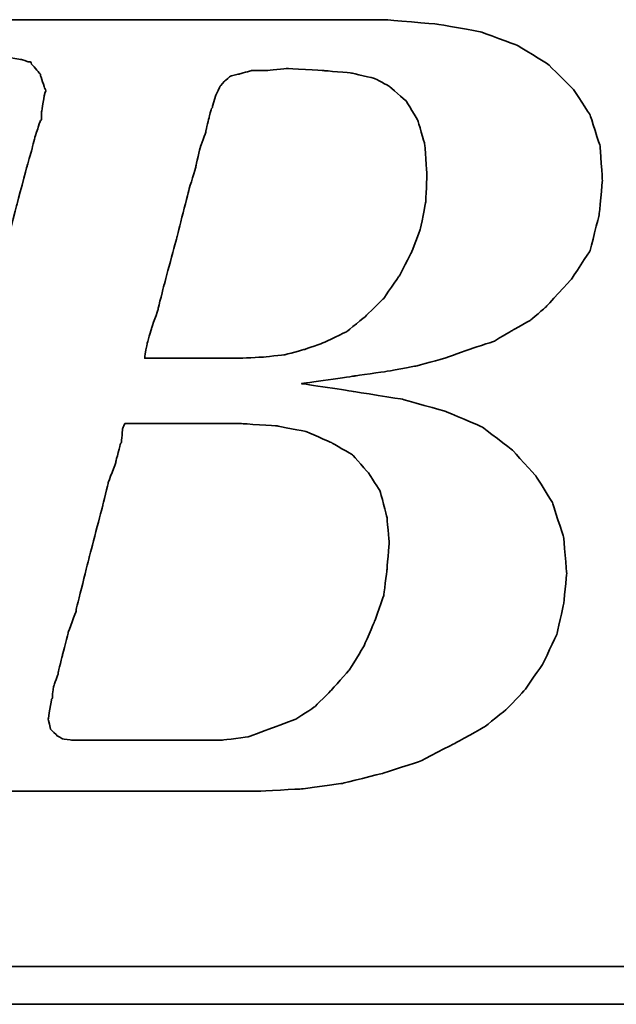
# Model space of a CAD drawing. Header units: millimetres. Extents: x 773 to 1041, y 95 to 192.
# Tile 31 of 50: x 973.82 to 975.21, y 119.97 to 122.27. Entities that reach past the tile are written whole.
import ezdxf

# ---------------------------------------------------------------- set-up
doc = ezdxf.new("R2010")
doc.units = ezdxf.units.MM
doc.header["$LTSCALE"] = 0.15
doc.layers.add('DIM', color=4, linetype='CONTINUOUS')
doc.layers.add('layer 1', color=7, linetype='CONTINUOUS')

# ---------------------------------------------------------------- blocks, each defined once
blk = doc.blocks.new('TBI MOTION logo(完整正式版)')
at = {"layer": 'layer 1', "color": 22, "lineweight": 35}
for points, knots in [([(-64.65375, -6.86375), (-64.65375, -6.86375), (-64.84375, -7.29625), (-64.84375, -7.29625), (-64.84375, -7.29625), (-64.84375, -7.29625), (-64.86875, -7.34375), (-64.86875, -7.34375), (-64.86875, -7.34375), (-64.86875, -7.34375), (-64.86875, -7.36875), (-64.86875, -7.36875), (-64.86875, -7.36875), (-64.86875, -7.36875), (-65.15375, -7.65375), (-65.15375, -7.65375), (-65.15375, -7.65375), (-65.15375, -7.65375), (-65.17875, -7.65375), (-65.17875, -7.65375), (-65.17875, -7.65375), (-65.17875, -7.65375), (-65.20375, -7.67875), (-65.20375, -7.67875), (-65.20375, -7.67875), (-65.20375, -7.67875), (-65.58875, -7.87125), (-65.58875, -7.87125), (-65.58875, -7.87125), (-65.58875, -7.87125), (-65.63375, -7.87125), (-65.63375, -7.87125), (-65.63375, -7.87125), (-65.63375, -7.87125), (-65.65875, -7.89375), (-65.65875, -7.89375), (-65.65875, -7.89375), (-65.65875, -7.89375), (-66.09375, -7.94375), (-66.09375, -7.94375), (-66.09375, -7.94375), (-66.09375, -7.94375), (-66.11375, -7.94375), (-66.11375, -7.94375), (-66.11375, -7.94375), (-66.11375, -7.94375), (-66.16375, -7.94375), (-66.16375, -7.94375), (-66.16375, -7.94375), (-66.16375, -7.94375), (-66.30875, -7.94375), (-66.30875, -7.94375), (-66.30875, -7.94375), (-66.30875, -7.94375), (-66.69375, -7.94375), (-66.69375, -7.94375), (-66.69375, -7.94375), (-66.69375, -7.94375), (-67.07375, -7.94375), (-67.07375, -7.94375), (-67.07375, -7.94375), (-67.07375, -7.94375), (-67.12375, -7.94375), (-67.12375, -7.94375), (-67.12375, -7.94375), (-67.12375, -7.94375), (-67.12375, -7.96625), (-67.12375, -7.96625), (-67.12375, -7.96625), (-67.12375, -7.96625), (-67.14875, -7.99125), (-67.14875, -7.99125), (-67.14875, -7.99125), (-67.14875, -7.99125), (-67.24375, -8.34875), (-67.24375, -8.34875), (-67.24375, -8.34875), (-67.24375, -8.34875), (-67.31375, -8.68625), (-67.31375, -8.68625), (-67.31375, -8.68625), (-67.31375, -8.68625), (-67.26875, -8.68625), (-67.26875, -8.68625), (-67.26875, -8.68625), (-67.26875, -8.68625), (-67.07375, -8.68625), (-67.07375, -8.68625), (-67.07375, -8.68625), (-67.07375, -8.68625), (-66.54875, -8.68625), (-66.54875, -8.68625), (-66.54875, -8.68625), (-66.54875, -8.68625), (-65.82625, -8.68625), (-65.82625, -8.68625), (-65.82625, -8.68625), (-65.82625, -8.68625), (-65.01375, -8.68625), (-65.01375, -8.68625), (-65.01375, -8.68625), (-65.01375, -8.68625), (-64.05375, -8.68625), (-64.05375, -8.68625), (-64.05375, -8.68625), (-64.05375, -8.68625), (-62.08375, -8.68625), (-62.08375, -8.68625), (-62.08375, -8.68625), (-62.08375, -8.68625), (-60.06875, -8.68625), (-60.06875, -8.68625), (-60.06875, -8.68625), (-60.06875, -8.68625), (-59.10875, -8.68625), (-59.10875, -8.68625), (-59.10875, -8.68625), (-59.10875, -8.68625), (-58.29375, -8.68625), (-58.29375, -8.68625), (-58.29375, -8.68625), (-58.29375, -8.68625), (-57.57375, -8.68625), (-57.57375, -8.68625), (-57.57375, -8.68625), (-57.57375, -8.68625), (-57.04875, -8.68625), (-57.04875, -8.68625), (-57.04875, -8.68625), (-57.04875, -8.68625), (-56.85375, -8.68625), (-56.85375, -8.68625), (-56.85375, -8.68625), (-56.85375, -8.68625), (-56.70875, -8.68625), (-56.70875, -8.68625), (-56.70875, -8.68625), (-56.70875, -8.68625), (-56.61375, -8.68625), (-56.61375, -8.68625), (-56.61375, -8.68625), (-56.61375, -8.68625), (-56.56875, -8.68625), (-56.56875, -8.68625), (-56.56875, -8.68625), (-56.56875, -8.68625), (-55.65375, -8.63875), (-55.65375, -8.63875), (-55.65375, -8.63875), (-55.65375, -8.63875), (-54.76875, -8.51875), (-54.76875, -8.51875), (-54.76875, -8.51875), (-54.76875, -8.51875), (-53.90375, -8.30375), (-53.90375, -8.30375), (-53.90375, -8.30375), (-53.90375, -8.30375), (-53.08875, -8.03875), (-53.08875, -8.03875), (-53.08875, -8.03875), (-53.08875, -8.03875), (-52.34375, -7.65375), (-52.34375, -7.65375), (-52.34375, -7.65375), (-52.34375, -7.65375), (-51.69875, -7.29625), (-51.69875, -7.29625), (-51.69875, -7.29625), (-51.69875, -7.29625), (-51.21875, -6.91125), (-51.21875, -6.91125), (-51.21875, -6.91125), (-51.21875, -6.91125), (-50.83375, -6.50375), (-50.83375, -6.50375), (-50.83375, -6.50375), (-50.83375, -6.50375), (-50.44875, -5.94875), (-50.44875, -5.94875), (-50.44875, -5.94875), (-50.44875, -5.94875), (-50.13875, -5.30375), (-50.13875, -5.30375), (-50.13875, -5.30375), (-50.13875, -5.30375), (-49.99375, -4.65375), (-49.99375, -4.65375), (-49.99375, -4.65375), (-49.99375, -4.65375), (-49.92375, -3.98375), (-49.92375, -3.98375), (-49.92375, -3.98375), (-49.92375, -3.98375), (-49.99375, -3.19374), (-49.99375, -3.19374), (-49.99375, -3.19374), (-49.99375, -3.19374), (-50.23374, -2.44874), (-50.23374, -2.44874), (-50.23374, -2.44874), (-50.23374, -2.44874), (-50.59375, -1.87374), (-50.59375, -1.87374), (-50.59375, -1.87374), (-50.59375, -1.87374), (-51.09875, -1.31874), (-51.09875, -1.31874), (-51.09875, -1.31874), (-51.09875, -1.31874), (-51.74375, -0.81875), (-51.74375, -0.81875), (-51.74375, -0.81875), (-51.74375, -0.81875), (-52.53875, -0.48125), (-52.53875, -0.48125), (-52.53875, -0.48125), (-52.53875, -0.48125), (-53.47375, -0.21875), (-53.47375, -0.21875), (-53.47375, -0.21875), (-53.47375, -0.21875), (-54.52875, -0.04874), (-54.52875, -0.04874), (-54.52875, -0.04874), (-54.52875, -0.04874), (-55.65375, 0.12125), (-55.65375, 0.12125), (-55.65375, 0.12125), (-55.65375, 0.12125), (-54.50375, 0.28624), (-54.50375, 0.28624), (-54.50375, 0.28624), (-54.50375, 0.28624), (-53.83375, 0.38124), (-53.83375, 0.38124), (-53.83375, 0.38124), (-53.83375, 0.38124), (-53.18375, 0.50125), (-53.18375, 0.50125), (-53.18375, 0.50125), (-53.18375, 0.50125), (-52.55875, 0.66874), (-52.55875, 0.66874), (-52.55875, 0.66874), (-52.55875, 0.66874), (-52.03375, 0.86124), (-52.03375, 0.86124), (-52.03375, 0.86124), (-52.03375, 0.86124), (-51.50374, 1.03124), (-51.50374, 1.03124), (-51.50374, 1.03124), (-51.50374, 1.03124), (-51.09875, 1.27125), (-51.09875, 1.27125), (-51.09875, 1.27125), (-51.09875, 1.27125), (-50.71375, 1.48624), (-50.71375, 1.48624), (-50.71375, 1.48624), (-50.71375, 1.48624), (-50.37625, 1.77625), (-50.37625, 1.77625), (-50.37625, 1.77625), (-50.37625, 1.77625), (-49.82375, 2.37625), (-49.82375, 2.37625), (-49.82375, 2.37625), (-49.82375, 2.37625), (-49.41875, 2.99625), (-49.41875, 2.99625), (-49.41875, 2.99625), (-49.41875, 2.99625), (-49.22375, 3.76625), (-49.22375, 3.76625), (-49.22375, 3.76625), (-49.22375, 3.76625), (-49.15375, 4.50874), (-49.15375, 4.50874), (-49.15375, 4.50874), (-49.15375, 4.50874), (-49.20375, 5.25125), (-49.20375, 5.25125), (-49.20375, 5.25125), (-49.20375, 5.25125), (-49.41875, 5.92625), (-49.41875, 5.92625), (-49.41875, 5.92625), (-49.41875, 5.92625), (-49.77875, 6.47625), (-49.77875, 6.47625), (-49.77875, 6.47625), (-49.77875, 6.47625), (-50.33125, 7.02624), (-50.33125, 7.02624), (-50.33125, 7.02624), (-50.33125, 7.02624), (-51.00125, 7.43625), (-51.00125, 7.43625), (-51.00125, 7.43625), (-51.00125, 7.43625), (-51.79375, 7.72625), (-51.79375, 7.72625), (-51.79375, 7.72625), (-51.79375, 7.72625), (-52.72875, 7.89124), (-52.72875, 7.89124), (-52.72875, 7.89124), (-52.72875, 7.89124), (-53.83375, 7.98625), (-53.83375, 7.98625), (-53.83375, 7.98625), (-53.83375, 7.98625), (-53.92875, 7.98625), (-53.92875, 7.98625), (-53.92875, 7.98625), (-53.92875, 7.98625), (-54.26375, 7.98625), (-54.26375, 7.98625), (-54.26375, 7.98625), (-54.26375, 7.98625), (-54.74375, 7.98625), (-54.74375, 7.98625), (-54.74375, 7.98625), (-54.74375, 7.98625), (-55.36875, 7.98625), (-55.36875, 7.98625), (-55.36875, 7.98625), (-55.36875, 7.98625), (-56.13375, 7.98625), (-56.13375, 7.98625), (-56.13375, 7.98625), (-56.13375, 7.98625), (-56.94875, 7.98625), (-56.94875, 7.98625), (-56.94875, 7.98625), (-56.94875, 7.98625), (-58.77625, 7.98625), (-58.77625, 7.98625), (-58.77625, 7.98625), (-58.77625, 7.98625), (-60.59875, 7.98625), (-60.59875, 7.98625), (-60.59875, 7.98625), (-60.59875, 7.98625), (-61.41375, 7.98625), (-61.41375, 7.98625), (-61.41375, 7.98625), (-61.41375, 7.98625), (-62.17875, 7.98625), (-62.17875, 7.98625), (-62.17875, 7.98625), (-62.17875, 7.98625), (-62.80375, 7.98625), (-62.80375, 7.98625), (-62.80375, 7.98625), (-62.80375, 7.98625), (-63.30625, 7.98625), (-63.30625, 7.98625), (-63.30625, 7.98625), (-63.30625, 7.98625), (-63.57375, 7.98625), (-63.57375, 7.98625), (-63.57375, 7.98625), (-63.57375, 7.98625), (-63.57375, 7.96375), (-63.57375, 7.96375), (-63.57375, 7.96375), (-63.57375, 7.96375), (-63.59875, 7.94125), (-63.59875, 7.94125), (-63.59875, 7.94125), (-63.59875, 7.94125), (-63.69375, 7.55625), (-63.69375, 7.55625), (-63.69375, 7.55625), (-63.69375, 7.55625), (-63.76375, 7.24624), (-63.76375, 7.24624), (-63.76375, 7.24624), (-63.76375, 7.24624), (-63.23875, 7.24624), (-63.23875, 7.24624), (-63.23875, 7.24624), (-63.23875, 7.24624), (-62.75875, 7.24624), (-62.75875, 7.24624), (-62.75875, 7.24624), (-62.75875, 7.24624), (-62.61125, 7.24624), (-62.61125, 7.24624), (-62.61125, 7.24624), (-62.61125, 7.24624), (-62.56625, 7.24624), (-62.56625, 7.24624), (-62.56625, 7.24624), (-62.56625, 7.24624), (-62.22875, 7.24624), (-62.22875, 7.24624), (-62.22875, 7.24624), (-62.22875, 7.24624), (-62.20375, 7.24624), (-62.20375, 7.24624), (-62.20375, 7.24624), (-62.20375, 7.24624), (-62.17875, 7.21875), (-62.17875, 7.21875), (-62.17875, 7.21875), (-62.17875, 7.21875), (-61.96375, 7.17125), (-61.96375, 7.17125), (-61.96375, 7.17125), (-61.96375, 7.17125), (-61.72375, 7.12624), (-61.72375, 7.12624), (-61.72375, 7.12624), (-61.72375, 7.12624), (-61.70375, 7.12624), (-61.70375, 7.12624), (-61.70375, 7.12624), (-61.70375, 7.12624), (-61.55875, 7.07624), (-61.55875, 7.07624), (-61.55875, 7.07624), (-61.55875, 7.07624), (-61.50875, 7.07624), (-61.50875, 7.07624), (-61.50875, 7.07624), (-61.50875, 7.07624), (-61.48375, 7.02624), (-61.48375, 7.02624), (-61.48375, 7.02624), (-61.48375, 7.02624), (-61.31875, 6.83375), (-61.31875, 6.83375), (-61.31875, 6.83375), (-61.31875, 6.83375), (-61.29375, 6.81125), (-61.29375, 6.81125), (-61.29375, 6.81125), (-61.29375, 6.81125), (-61.29375, 6.78625), (-61.29375, 6.78625), (-61.29375, 6.78625), (-61.29375, 6.78625), (-61.19875, 6.50124), (-61.19875, 6.50124), (-61.19875, 6.50124), (-61.19875, 6.50124), (-61.17375, 6.45124), (-61.17375, 6.45124), (-61.17375, 6.45124), (-61.17375, 6.45124), (-61.19875, 6.40625), (-61.19875, 6.40625), (-61.19875, 6.40625), (-61.19875, 6.40625), (-61.26875, 5.99624), (-61.26875, 5.99624), (-61.26875, 5.99624), (-61.26875, 5.99624), (-61.26875, 5.85125), (-61.26875, 5.85125), (-61.26875, 5.85125), (-61.26875, 5.85125), (-61.26875, 5.82625), (-61.26875, 5.82625), (-61.26875, 5.82625), (-61.26875, 5.82625), (-61.29375, 5.80625), (-61.29375, 5.80625), (-61.29375, 5.80625), (-61.29375, 5.80625), (-61.34125, 5.66125), (-61.34125, 5.66125), (-61.34125, 5.66125), (-61.34125, 5.66125), (-61.41375, 5.44625), (-61.41375, 5.44625), (-61.41375, 5.44625), (-61.41375, 5.44625), (-61.48375, 5.15625), (-61.48375, 5.15625), (-61.48375, 5.15625), (-61.48375, 5.15625), (-61.58375, 4.82124), (-61.58375, 4.82124), (-61.58375, 4.82124), (-61.58375, 4.82124), (-61.79875, 4.00375), (-61.79875, 4.00375), (-61.79875, 4.00375), (-61.79875, 4.00375), (-62.05875, 2.99625), (-62.05875, 2.99625), (-62.05875, 2.99625), (-62.05875, 2.99625), (-62.34875, 1.91625), (-62.34875, 1.91625), (-62.34875, 1.91625), (-62.34875, 1.91625), (-62.97375, -0.41124), (-62.97375, -0.41124), (-62.97375, -0.41124), (-62.97375, -0.41124), (-63.59875, -2.75875), (-63.59875, -2.75875), (-63.59875, -2.75875), (-63.59875, -2.75875), (-63.88375, -3.86374), (-63.88375, -3.86374), (-63.88375, -3.86374), (-63.88375, -3.86374), (-64.14875, -4.82374), (-64.14875, -4.82374), (-64.14875, -4.82374), (-64.14875, -4.82374), (-64.36375, -5.64125), (-64.36375, -5.64125), (-64.36375, -5.64125), (-64.36375, -5.64125), (-64.43625, -5.97625), (-64.43625, -5.97625), (-64.43625, -5.97625), (-64.43625, -5.97625), (-64.50875, -6.28625), (-64.50875, -6.28625), (-64.50875, -6.28625), (-64.50875, -6.28625), (-64.50875, -6.30875), (-64.50875, -6.30875), (-64.50875, -6.30875), (-64.50875, -6.30875), (-64.57875, -6.50375), (-64.57875, -6.50375), (-64.57875, -6.50375), (-64.57875, -6.50375), (-64.62875, -6.69625), (-64.62875, -6.69625), (-64.62875, -6.69625), (-64.62875, -6.69625), (-64.62875, -6.76875), (-64.62875, -6.76875), (-64.62875, -6.76875), (-64.62875, -6.76875), (-64.62875, -6.81375), (-64.62875, -6.81375), (-64.62875, -6.81375), (-64.62875, -6.81375), (-64.62875, -6.83875), (-64.62875, -6.83875), (-64.62875, -6.83875), (-64.62875, -6.83875), (-64.65375, -6.86375), (-64.65375, -6.86375)], [0, 0, 0, 0, 0.00719424, 0.00719424, 0.00719424, 0.00719425, 0.01438849, 0.01438849, 0.01438849, 0.0143885, 0.02158273, 0.02158273, 0.02158273, 0.02158274, 0.02877698, 0.02877698, 0.02877698, 0.02877699, 0.03597122, 0.03597122, 0.03597122, 0.03597123, 0.04316547, 0.04316547, 0.04316547, 0.04316548, 0.05035971, 0.05035971, 0.05035971, 0.05035972, 0.05755396, 0.05755396, 0.05755396, 0.05755397, 0.0647482, 0.0647482, 0.0647482, 0.06474821, 0.07194245, 0.07194245, 0.07194245, 0.07194246, 0.07913669, 0.07913669, 0.07913669, 0.0791367, 0.08633094, 0.08633094, 0.08633094, 0.08633095, 0.09352518, 0.09352518, 0.09352518, 0.09352519, 0.10071942, 0.10071942, 0.10071942, 0.10071943, 0.10791367, 0.10791367, 0.10791367, 0.10791368, 0.11510791, 0.11510791, 0.11510791, 0.11510792, 0.12230216, 0.12230216, 0.12230216, 0.12230217, 0.1294964, 0.1294964, 0.1294964, 0.12949641, 0.13669065, 0.13669065, 0.13669065, 0.13669066, 0.14388489, 0.14388489, 0.14388489, 0.1438849, 0.15107914, 0.15107914, 0.15107914, 0.15107915, 0.15827338, 0.15827338, 0.15827338, 0.15827339, 0.16546763, 0.16546763, 0.16546763, 0.16546764, 0.17266187, 0.17266187, 0.17266187, 0.17266188, 0.17985612, 0.17985612, 0.17985612, 0.17985613, 0.18705036, 0.18705036, 0.18705036, 0.18705037, 0.1942446, 0.1942446, 0.1942446, 0.19424461, 0.20143885, 0.20143885, 0.20143885, 0.20143886, 0.20863309, 0.20863309, 0.20863309, 0.2086331, 0.21582734, 0.21582734, 0.21582734, 0.21582735, 0.22302158, 0.22302158, 0.22302158, 0.22302159, 0.23021583, 0.23021583, 0.23021583, 0.23021584, 0.23741007, 0.23741007, 0.23741007, 0.23741008, 0.24460432, 0.24460432, 0.24460432, 0.24460433, 0.25179856, 0.25179856, 0.25179856, 0.25179857, 0.25899281, 0.25899281, 0.25899281, 0.25899282, 0.26618705, 0.26618705, 0.26618705, 0.26618706, 0.27338129, 0.27338129, 0.27338129, 0.2733813, 0.28057554, 0.28057554, 0.28057554, 0.28057555, 0.28776978, 0.28776978, 0.28776978, 0.28776979, 0.29496403, 0.29496403, 0.29496403, 0.29496404, 0.30215827, 0.30215827, 0.30215827, 0.30215828, 0.30935252, 0.30935252, 0.30935252, 0.30935253, 0.31654676, 0.31654676, 0.31654676, 0.31654677, 0.32374101, 0.32374101, 0.32374101, 0.32374102, 0.33093525, 0.33093525, 0.33093525, 0.33093526, 0.3381295, 0.3381295, 0.3381295, 0.33812951, 0.34532374, 0.34532374, 0.34532374, 0.34532375, 0.35251799, 0.35251799, 0.35251799, 0.352518, 0.35971223, 0.35971223, 0.35971223, 0.35971224, 0.36690647, 0.36690647, 0.36690647, 0.36690648, 0.37410072, 0.37410072, 0.37410072, 0.37410073, 0.38129496, 0.38129496, 0.38129496, 0.38129497, 0.38848921, 0.38848921, 0.38848921, 0.38848922, 0.39568345, 0.39568345, 0.39568345, 0.39568346, 0.4028777, 0.4028777, 0.4028777, 0.40287771, 0.41007194, 0.41007194, 0.41007194, 0.41007195, 0.41726619, 0.41726619, 0.41726619, 0.4172662, 0.42446043, 0.42446043, 0.42446043, 0.42446044, 0.43165468, 0.43165468, 0.43165468, 0.43165469, 0.43884892, 0.43884892, 0.43884892, 0.43884893, 0.44604317, 0.44604317, 0.44604317, 0.44604318, 0.45323741, 0.45323741, 0.45323741, 0.45323742, 0.46043165, 0.46043165, 0.46043165, 0.46043166, 0.4676259, 0.4676259, 0.4676259, 0.46762591, 0.47482014, 0.47482014, 0.47482014, 0.47482015, 0.48201439, 0.48201439, 0.48201439, 0.4820144, 0.48920863, 0.48920863, 0.48920863, 0.48920864, 0.49640288, 0.49640288, 0.49640288, 0.49640289, 0.50359712, 0.50359712, 0.50359712, 0.50359713, 0.51079137, 0.51079137, 0.51079137, 0.51079138, 0.51798561, 0.51798561, 0.51798561, 0.51798562, 0.52517986, 0.52517986, 0.52517986, 0.52517987, 0.5323741, 0.5323741, 0.5323741, 0.53237411, 0.53956835, 0.53956835, 0.53956835, 0.53956836, 0.54676259, 0.54676259, 0.54676259, 0.5467626, 0.55395683, 0.55395683, 0.55395683, 0.55395684, 0.56115108, 0.56115108, 0.56115108, 0.56115109, 0.56834532, 0.56834532, 0.56834532, 0.56834533, 0.57553957, 0.57553957, 0.57553957, 0.57553958, 0.58273381, 0.58273381, 0.58273381, 0.58273382, 0.58992806, 0.58992806, 0.58992806, 0.58992807, 0.5971223, 0.5971223, 0.5971223, 0.59712231, 0.60431655, 0.60431655, 0.60431655, 0.60431656, 0.61151079, 0.61151079, 0.61151079, 0.6115108, 0.61870504, 0.61870504, 0.61870504, 0.61870505, 0.62589928, 0.62589928, 0.62589928, 0.62589929, 0.63309353, 0.63309353, 0.63309353, 0.63309354, 0.64028777, 0.64028777, 0.64028777, 0.64028778, 0.64748201, 0.64748201, 0.64748201, 0.64748202, 0.65467626, 0.65467626, 0.65467626, 0.65467627, 0.6618705, 0.6618705, 0.6618705, 0.66187051, 0.66906475, 0.66906475, 0.66906475, 0.66906476, 0.67625899, 0.67625899, 0.67625899, 0.676259, 0.68345324, 0.68345324, 0.68345324, 0.68345325, 0.69064748, 0.69064748, 0.69064748, 0.69064749, 0.69784173, 0.69784173, 0.69784173, 0.69784174, 0.70503597, 0.70503597, 0.70503597, 0.70503598, 0.71223022, 0.71223022, 0.71223022, 0.71223023, 0.71942446, 0.71942446, 0.71942446, 0.71942447, 0.72661871, 0.72661871, 0.72661871, 0.72661872, 0.73381295, 0.73381295, 0.73381295, 0.73381296, 0.74100719, 0.74100719, 0.74100719, 0.7410072, 0.74820144, 0.74820144, 0.74820144, 0.74820145, 0.75539568, 0.75539568, 0.75539568, 0.75539569, 0.76258993, 0.76258993, 0.76258993, 0.76258994, 0.76978417, 0.76978417, 0.76978417, 0.76978418, 0.77697842, 0.77697842, 0.77697842, 0.77697843, 0.78417266, 0.78417266, 0.78417266, 0.78417267, 0.79136691, 0.79136691, 0.79136691, 0.79136692, 0.79856115, 0.79856115, 0.79856115, 0.79856116, 0.8057554, 0.8057554, 0.8057554, 0.80575541, 0.81294964, 0.81294964, 0.81294964, 0.81294965, 0.82014388, 0.82014388, 0.82014388, 0.82014389, 0.82733813, 0.82733813, 0.82733813, 0.82733814, 0.83453237, 0.83453237, 0.83453237, 0.83453238, 0.84172662, 0.84172662, 0.84172662, 0.84172663, 0.84892086, 0.84892086, 0.84892086, 0.84892087, 0.85611511, 0.85611511, 0.85611511, 0.85611512, 0.86330935, 0.86330935, 0.86330935, 0.86330936, 0.8705036, 0.8705036, 0.8705036, 0.87050361, 0.87769784, 0.87769784, 0.87769784, 0.87769785, 0.88489209, 0.88489209, 0.88489209, 0.8848921, 0.89208633, 0.89208633, 0.89208633, 0.89208634, 0.89928058, 0.89928058, 0.89928058, 0.89928059, 0.90647482, 0.90647482, 0.90647482, 0.90647483, 0.91366906, 0.91366906, 0.91366906, 0.91366907, 0.92086331, 0.92086331, 0.92086331, 0.92086332, 0.92805755, 0.92805755, 0.92805755, 0.92805756, 0.9352518, 0.9352518, 0.9352518, 0.93525181, 0.94244604, 0.94244604, 0.94244604, 0.94244605, 0.94964029, 0.94964029, 0.94964029, 0.9496403, 0.95683453, 0.95683453, 0.95683453, 0.95683454, 0.96402878, 0.96402878, 0.96402878, 0.96402879, 0.97122302, 0.97122302, 0.97122302, 0.97122303, 0.97841727, 0.97841727, 0.97841727, 0.97841728, 0.98561151, 0.98561151, 0.98561151, 0.98561152, 0.99280576, 0.99280576, 0.99280576, 0.99280577, 1, 1, 1, 1]), ([(-57.50375, 6.35625), (-57.50375, 6.35625), (-57.57375, 6.11625), (-57.57375, 6.11625), (-57.57375, 6.11625), (-57.57375, 6.11625), (-57.57375, 6.09125), (-57.57375, 6.09125), (-57.57375, 6.09125), (-57.57375, 6.09125), (-57.59875, 6.06625), (-57.59875, 6.06625), (-57.59875, 6.06625), (-57.59875, 6.06625), (-57.64875, 5.87625), (-57.64875, 5.87625), (-57.64875, 5.87625), (-57.64875, 5.87625), (-57.71875, 5.58875), (-57.71875, 5.58875), (-57.71875, 5.58875), (-57.71875, 5.58875), (-57.71875, 5.56625), (-57.71875, 5.56625), (-57.71875, 5.56625), (-57.71875, 5.56625), (-57.83875, 5.23125), (-57.83875, 5.23125), (-57.83875, 5.23125), (-57.83875, 5.23125), (-57.93625, 4.82124), (-57.93625, 4.82124), (-57.93625, 4.82124), (-57.93625, 4.82124), (-57.93625, 4.79624), (-57.93625, 4.79624), (-57.93625, 4.79624), (-57.93625, 4.79624), (-58.07875, 4.34125), (-58.07875, 4.34125), (-58.07875, 4.34125), (-58.07875, 4.34125), (-58.34375, 3.28625), (-58.34375, 3.28625), (-58.34375, 3.28625), (-58.34375, 3.28625), (-58.62875, 2.23124), (-58.62875, 2.23124), (-58.62875, 2.23124), (-58.62875, 2.23124), (-58.74875, 1.75125), (-58.74875, 1.75125), (-58.74875, 1.75125), (-58.74875, 1.75125), (-58.74875, 1.72625), (-58.74875, 1.72625), (-58.74875, 1.72625), (-58.74875, 1.72625), (-58.89375, 1.31625), (-58.89375, 1.31625), (-58.89375, 1.31625), (-58.89375, 1.31625), (-58.98875, 0.98124), (-58.98875, 0.98124), (-58.98875, 0.98124), (-58.98875, 0.98124), (-59.03875, 0.71625), (-59.03875, 0.71625), (-59.03875, 0.71625), (-59.03875, 0.71625), (-59.03875, 0.66874), (-59.03875, 0.66874), (-59.03875, 0.66874), (-59.03875, 0.66874), (-58.91875, 0.66874), (-58.91875, 0.66874), (-58.91875, 0.66874), (-58.91875, 0.66874), (-58.53375, 0.66874), (-58.53375, 0.66874), (-58.53375, 0.66874), (-58.53375, 0.66874), (-58.10375, 0.66874), (-58.10375, 0.66874), (-58.10375, 0.66874), (-58.10375, 0.66874), (-57.66875, 0.66874), (-57.66875, 0.66874), (-57.66875, 0.66874), (-57.66875, 0.66874), (-57.33375, 0.66874), (-57.33375, 0.66874), (-57.33375, 0.66874), (-57.33375, 0.66874), (-57.09375, 0.66874), (-57.09375, 0.66874), (-57.09375, 0.66874), (-57.09375, 0.66874), (-56.99875, 0.66874), (-56.99875, 0.66874), (-56.99875, 0.66874), (-56.99875, 0.66874), (-56.49375, 0.69374), (-56.49375, 0.69374), (-56.49375, 0.69374), (-56.49375, 0.69374), (-56.01375, 0.74374), (-56.01375, 0.74374), (-56.01375, 0.74374), (-56.01375, 0.74374), (-55.58375, 0.86124), (-55.58375, 0.86124), (-55.58375, 0.86124), (-55.58375, 0.86124), (-55.17375, 1.00624), (-55.17375, 1.00624), (-55.17375, 1.00624), (-55.17375, 1.00624), (-54.67375, 1.24625), (-54.67375, 1.24625), (-54.67375, 1.24625), (-54.67375, 1.24625), (-54.26375, 1.58124), (-54.26375, 1.58124), (-54.26375, 1.58124), (-54.26375, 1.58124), (-53.87875, 1.96374), (-53.87875, 1.96374), (-53.87875, 1.96374), (-53.87875, 1.96374), (-53.54375, 2.44625), (-53.54375, 2.44625), (-53.54375, 2.44625), (-53.54375, 2.44625), (-53.27875, 2.95125), (-53.27875, 2.95125), (-53.27875, 2.95125), (-53.27875, 2.95125), (-53.08875, 3.45124), (-53.08875, 3.45124), (-53.08875, 3.45124), (-53.08875, 3.45124), (-52.96875, 4.05124), (-52.96875, 4.05124), (-52.96875, 4.05124), (-52.96875, 4.05124), (-52.94375, 4.65125), (-52.94375, 4.65125), (-52.94375, 4.65125), (-52.94375, 4.65125), (-52.99375, 5.30125), (-52.99375, 5.30125), (-52.99375, 5.30125), (-52.99375, 5.30125), (-53.13875, 5.80625), (-53.13875, 5.80625), (-53.13875, 5.80625), (-53.13875, 5.80625), (-53.39875, 6.23625), (-53.39875, 6.23625), (-53.39875, 6.23625), (-53.39875, 6.23625), (-53.75875, 6.54875), (-53.75875, 6.54875), (-53.75875, 6.54875), (-53.75875, 6.54875), (-54.07375, 6.71625), (-54.07375, 6.71625), (-54.07375, 6.71625), (-54.07375, 6.71625), (-54.57375, 6.83375), (-54.57375, 6.83375), (-54.57375, 6.83375), (-54.57375, 6.83375), (-55.17375, 6.88625), (-55.17375, 6.88625), (-55.17375, 6.88625), (-55.17375, 6.88625), (-55.96875, 6.93125), (-55.96875, 6.93125), (-55.96875, 6.93125), (-55.96875, 6.93125), (-56.39875, 6.88625), (-56.39875, 6.88625), (-56.39875, 6.88625), (-56.39875, 6.88625), (-56.42125, 6.88625), (-56.42125, 6.88625), (-56.42125, 6.88625), (-56.42125, 6.88625), (-56.73375, 6.88625), (-56.73375, 6.88625), (-56.73375, 6.88625), (-56.73375, 6.88625), (-56.99875, 6.81125), (-56.99875, 6.81125), (-56.99875, 6.81125), (-56.99875, 6.81125), (-57.02375, 6.81125), (-57.02375, 6.81125), (-57.02375, 6.81125), (-57.02375, 6.81125), (-57.18875, 6.76625), (-57.18875, 6.76625), (-57.18875, 6.76625), (-57.18875, 6.76625), (-57.30875, 6.66625), (-57.30875, 6.66625), (-57.30875, 6.66625), (-57.30875, 6.66625), (-57.40875, 6.54875), (-57.40875, 6.54875), (-57.40875, 6.54875), (-57.40875, 6.54875), (-57.50375, 6.35625), (-57.50375, 6.35625)], [0, 0, 0, 0, 0.01851852, 0.01851852, 0.01851852, 0.01851853, 0.03703704, 0.03703704, 0.03703704, 0.03703705, 0.05555556, 0.05555556, 0.05555556, 0.05555557, 0.07407407, 0.07407407, 0.07407407, 0.07407408, 0.09259259, 0.09259259, 0.09259259, 0.0925926, 0.11111111, 0.11111111, 0.11111111, 0.11111112, 0.12962963, 0.12962963, 0.12962963, 0.12962964, 0.14814815, 0.14814815, 0.14814815, 0.14814816, 0.16666667, 0.16666667, 0.16666667, 0.16666668, 0.18518519, 0.18518519, 0.18518519, 0.1851852, 0.2037037, 0.2037037, 0.2037037, 0.20370371, 0.22222222, 0.22222222, 0.22222222, 0.22222223, 0.24074074, 0.24074074, 0.24074074, 0.24074075, 0.25925926, 0.25925926, 0.25925926, 0.25925927, 0.27777778, 0.27777778, 0.27777778, 0.27777779, 0.2962963, 0.2962963, 0.2962963, 0.29629631, 0.31481481, 0.31481481, 0.31481481, 0.31481482, 0.33333333, 0.33333333, 0.33333333, 0.33333334, 0.35185185, 0.35185185, 0.35185185, 0.35185186, 0.37037037, 0.37037037, 0.37037037, 0.37037038, 0.38888889, 0.38888889, 0.38888889, 0.3888889, 0.40740741, 0.40740741, 0.40740741, 0.40740742, 0.42592593, 0.42592593, 0.42592593, 0.42592594, 0.44444444, 0.44444444, 0.44444444, 0.44444445, 0.46296296, 0.46296296, 0.46296296, 0.46296297, 0.48148148, 0.48148148, 0.48148148, 0.48148149, 0.5, 0.5, 0.5, 0.50000001, 0.51851852, 0.51851852, 0.51851852, 0.51851853, 0.53703704, 0.53703704, 0.53703704, 0.53703705, 0.55555556, 0.55555556, 0.55555556, 0.55555557, 0.57407407, 0.57407407, 0.57407407, 0.57407408, 0.59259259, 0.59259259, 0.59259259, 0.5925926, 0.61111111, 0.61111111, 0.61111111, 0.61111112, 0.62962963, 0.62962963, 0.62962963, 0.62962964, 0.64814815, 0.64814815, 0.64814815, 0.64814816, 0.66666667, 0.66666667, 0.66666667, 0.66666668, 0.68518519, 0.68518519, 0.68518519, 0.6851852, 0.7037037, 0.7037037, 0.7037037, 0.70370371, 0.72222222, 0.72222222, 0.72222222, 0.72222223, 0.74074074, 0.74074074, 0.74074074, 0.74074075, 0.75925926, 0.75925926, 0.75925926, 0.75925927, 0.77777778, 0.77777778, 0.77777778, 0.77777779, 0.7962963, 0.7962963, 0.7962963, 0.79629631, 0.81481481, 0.81481481, 0.81481481, 0.81481482, 0.83333333, 0.83333333, 0.83333333, 0.83333334, 0.85185185, 0.85185185, 0.85185185, 0.85185186, 0.87037037, 0.87037037, 0.87037037, 0.87037038, 0.88888889, 0.88888889, 0.88888889, 0.8888889, 0.90740741, 0.90740741, 0.90740741, 0.90740742, 0.92592593, 0.92592593, 0.92592593, 0.92592594, 0.94444444, 0.94444444, 0.94444444, 0.94444445, 0.96296296, 0.96296296, 0.96296296, 0.96296297, 0.98148148, 0.98148148, 0.98148148, 0.98148149, 1, 1, 1, 1]), ([(-61.03125, -6.57375), (-61.03125, -6.57375), (-61.03125, -6.67125), (-61.03125, -6.67125), (-61.03125, -6.67125), (-61.03125, -6.67125), (-61.05375, -6.69625), (-61.05375, -6.69625), (-61.05375, -6.69625), (-61.05375, -6.69625), (-61.12375, -7.12875), (-61.12375, -7.12875), (-61.12375, -7.12875), (-61.12375, -7.12875), (-61.07875, -7.34375), (-61.07875, -7.34375), (-61.07875, -7.34375), (-61.07875, -7.34375), (-60.93375, -7.48875), (-60.93375, -7.48875), (-60.93375, -7.48875), (-60.93375, -7.48875), (-60.81375, -7.55625), (-60.81375, -7.55625), (-60.81375, -7.55625), (-60.81375, -7.55625), (-60.62375, -7.58375), (-60.62375, -7.58375), (-60.62375, -7.58375), (-60.62375, -7.58375), (-60.30875, -7.58375), (-60.30875, -7.58375), (-60.30875, -7.58375), (-60.30875, -7.58375), (-59.97375, -7.58375), (-59.97375, -7.58375), (-59.97375, -7.58375), (-59.97375, -7.58375), (-59.87875, -7.58375), (-59.87875, -7.58375), (-59.87875, -7.58375), (-59.87875, -7.58375), (-59.63625, -7.58375), (-59.63625, -7.58375), (-59.63625, -7.58375), (-59.63625, -7.58375), (-58.96875, -7.58375), (-58.96875, -7.58375), (-58.96875, -7.58375), (-58.96875, -7.58375), (-58.29375, -7.58375), (-58.29375, -7.58375), (-58.29375, -7.58375), (-58.29375, -7.58375), (-58.05375, -7.58375), (-58.05375, -7.58375), (-58.05375, -7.58375), (-58.05375, -7.58375), (-57.98375, -7.58375), (-57.98375, -7.58375), (-57.98375, -7.58375), (-57.98375, -7.58375), (-57.35875, -7.58375), (-57.35875, -7.58375), (-57.35875, -7.58375), (-57.35875, -7.58375), (-56.78375, -7.50875), (-56.78375, -7.50875), (-56.78375, -7.50875), (-56.78375, -7.50875), (-56.27875, -7.31875), (-56.27875, -7.31875), (-56.27875, -7.31875), (-56.27875, -7.31875), (-55.77375, -7.12875), (-55.77375, -7.12875), (-55.77375, -7.12875), (-55.77375, -7.12875), (-55.36875, -6.86375), (-55.36875, -6.86375), (-55.36875, -6.86375), (-55.36875, -6.86375), (-55.00875, -6.50375), (-55.00875, -6.50375), (-55.00875, -6.50375), (-55.00875, -6.50375), (-54.62375, -6.06875), (-54.62375, -6.06875), (-54.62375, -6.06875), (-54.62375, -6.06875), (-54.31375, -5.56875), (-54.31375, -5.56875), (-54.31375, -5.56875), (-54.31375, -5.56875), (-54.07375, -5.01625), (-54.07375, -5.01625), (-54.07375, -5.01625), (-54.07375, -5.01625), (-53.87875, -4.46374), (-53.87875, -4.46374), (-53.87875, -4.46374), (-53.87875, -4.46374), (-53.80875, -3.91375), (-53.80875, -3.91375), (-53.80875, -3.91375), (-53.80875, -3.91375), (-53.75875, -3.31375), (-53.75875, -3.31375), (-53.75875, -3.31375), (-53.75875, -3.31375), (-53.80875, -2.75875), (-53.80875, -2.75875), (-53.80875, -2.75875), (-53.80875, -2.75875), (-53.95375, -2.20875), (-53.95375, -2.20875), (-53.95375, -2.20875), (-53.95375, -2.20875), (-54.19375, -1.82625), (-54.19375, -1.82625), (-54.19375, -1.82625), (-54.19375, -1.82625), (-54.55375, -1.41875), (-54.55375, -1.41875), (-54.55375, -1.41875), (-54.55375, -1.41875), (-55.00875, -1.15125), (-55.00875, -1.15125), (-55.00875, -1.15125), (-55.00875, -1.15125), (-55.56125, -0.91375), (-55.56125, -0.91375), (-55.56125, -0.91375), (-55.56125, -0.91375), (-56.18125, -0.79375), (-56.18125, -0.79375), (-56.18125, -0.79375), (-56.18125, -0.79375), (-56.94875, -0.74374), (-56.94875, -0.74374), (-56.94875, -0.74374), (-56.94875, -0.74374), (-56.99875, -0.74374), (-56.99875, -0.74374), (-56.99875, -0.74374), (-56.99875, -0.74374), (-57.09375, -0.74374), (-57.09375, -0.74374), (-57.09375, -0.74374), (-57.09375, -0.74374), (-57.38375, -0.74374), (-57.38375, -0.74374), (-57.38375, -0.74374), (-57.38375, -0.74374), (-57.76875, -0.74374), (-57.76875, -0.74374), (-57.76875, -0.74374), (-57.76875, -0.74374), (-58.24625, -0.74374), (-58.24625, -0.74374), (-58.24625, -0.74374), (-58.24625, -0.74374), (-58.72875, -0.74374), (-58.72875, -0.74374), (-58.72875, -0.74374), (-58.72875, -0.74374), (-59.20875, -0.74374), (-59.20875, -0.74374), (-59.20875, -0.74374), (-59.20875, -0.74374), (-59.46875, -0.74374), (-59.46875, -0.74374), (-59.46875, -0.74374), (-59.46875, -0.74374), (-59.51625, -0.83875), (-59.51625, -0.83875), (-59.51625, -0.83875), (-59.51625, -0.83875), (-59.54375, -1.15125), (-59.54375, -1.15125), (-59.54375, -1.15125), (-59.54375, -1.15125), (-59.56375, -1.17874), (-59.56375, -1.17874), (-59.56375, -1.17874), (-59.56375, -1.17874), (-59.66375, -1.55875), (-59.66375, -1.55875), (-59.66375, -1.55875), (-59.66375, -1.55875), (-59.66375, -1.58375), (-59.66375, -1.58375), (-59.66375, -1.58375), (-59.66375, -1.58375), (-59.82875, -2.01874), (-59.82875, -2.01874), (-59.82875, -2.01874), (-59.82875, -2.01874), (-59.94875, -2.52125), (-59.94875, -2.52125), (-59.94875, -2.52125), (-59.94875, -2.52125), (-60.23875, -3.62375), (-60.23875, -3.62375), (-60.23875, -3.62375), (-60.23875, -3.62375), (-60.52375, -4.77624), (-60.52375, -4.77624), (-60.52375, -4.77624), (-60.52375, -4.77624), (-60.52375, -4.79874), (-60.52375, -4.79874), (-60.52375, -4.79874), (-60.52375, -4.79874), (-60.69125, -5.25375), (-60.69125, -5.25375), (-60.69125, -5.25375), (-60.69125, -5.25375), (-60.81375, -5.73625), (-60.81375, -5.73625), (-60.81375, -5.73625), (-60.81375, -5.73625), (-60.90875, -6.11875), (-60.90875, -6.11875), (-60.90875, -6.11875), (-60.90875, -6.11875), (-60.90875, -6.14375), (-60.90875, -6.14375), (-60.90875, -6.14375), (-60.90875, -6.14375), (-61.00375, -6.40875), (-61.00375, -6.40875), (-61.00375, -6.40875), (-61.00375, -6.40875), (-61.03125, -6.57375), (-61.03125, -6.57375)], [0, 0, 0, 0, 0.01694915, 0.01694915, 0.01694915, 0.01694916, 0.03389831, 0.03389831, 0.03389831, 0.03389832, 0.05084746, 0.05084746, 0.05084746, 0.05084747, 0.06779661, 0.06779661, 0.06779661, 0.06779662, 0.08474576, 0.08474576, 0.08474576, 0.08474577, 0.10169492, 0.10169492, 0.10169492, 0.10169493, 0.11864407, 0.11864407, 0.11864407, 0.11864408, 0.13559322, 0.13559322, 0.13559322, 0.13559323, 0.15254237, 0.15254237, 0.15254237, 0.15254238, 0.16949153, 0.16949153, 0.16949153, 0.16949154, 0.18644068, 0.18644068, 0.18644068, 0.18644069, 0.20338983, 0.20338983, 0.20338983, 0.20338984, 0.22033898, 0.22033898, 0.22033898, 0.22033899, 0.23728814, 0.23728814, 0.23728814, 0.23728815, 0.25423729, 0.25423729, 0.25423729, 0.2542373, 0.27118644, 0.27118644, 0.27118644, 0.27118645, 0.28813559, 0.28813559, 0.28813559, 0.2881356, 0.30508475, 0.30508475, 0.30508475, 0.30508476, 0.3220339, 0.3220339, 0.3220339, 0.32203391, 0.33898305, 0.33898305, 0.33898305, 0.33898306, 0.3559322, 0.3559322, 0.3559322, 0.35593221, 0.37288136, 0.37288136, 0.37288136, 0.37288137, 0.38983051, 0.38983051, 0.38983051, 0.38983052, 0.40677966, 0.40677966, 0.40677966, 0.40677967, 0.42372881, 0.42372881, 0.42372881, 0.42372882, 0.44067797, 0.44067797, 0.44067797, 0.44067798, 0.45762712, 0.45762712, 0.45762712, 0.45762713, 0.47457627, 0.47457627, 0.47457627, 0.47457628, 0.49152542, 0.49152542, 0.49152542, 0.49152543, 0.50847458, 0.50847458, 0.50847458, 0.50847459, 0.52542373, 0.52542373, 0.52542373, 0.52542374, 0.54237288, 0.54237288, 0.54237288, 0.54237289, 0.55932203, 0.55932203, 0.55932203, 0.55932204, 0.57627119, 0.57627119, 0.57627119, 0.5762712, 0.59322034, 0.59322034, 0.59322034, 0.59322035, 0.61016949, 0.61016949, 0.61016949, 0.6101695, 0.62711864, 0.62711864, 0.62711864, 0.62711865, 0.6440678, 0.6440678, 0.6440678, 0.64406781, 0.66101695, 0.66101695, 0.66101695, 0.66101696, 0.6779661, 0.6779661, 0.6779661, 0.67796611, 0.69491525, 0.69491525, 0.69491525, 0.69491526, 0.71186441, 0.71186441, 0.71186441, 0.71186442, 0.72881356, 0.72881356, 0.72881356, 0.72881357, 0.74576271, 0.74576271, 0.74576271, 0.74576272, 0.76271186, 0.76271186, 0.76271186, 0.76271187, 0.77966102, 0.77966102, 0.77966102, 0.77966103, 0.79661017, 0.79661017, 0.79661017, 0.79661018, 0.81355932, 0.81355932, 0.81355932, 0.81355933, 0.83050847, 0.83050847, 0.83050847, 0.83050848, 0.84745763, 0.84745763, 0.84745763, 0.84745764, 0.86440678, 0.86440678, 0.86440678, 0.86440679, 0.88135593, 0.88135593, 0.88135593, 0.88135594, 0.89830508, 0.89830508, 0.89830508, 0.89830509, 0.91525424, 0.91525424, 0.91525424, 0.91525425, 0.93220339, 0.93220339, 0.93220339, 0.9322034, 0.94915254, 0.94915254, 0.94915254, 0.94915255, 0.96610169, 0.96610169, 0.96610169, 0.9661017, 0.98305085, 0.98305085, 0.98305085, 0.98305086, 1, 1, 1, 1]), ([(75.90875, -9.47875), (75.90875, -9.47875), (75.90875, -12.28625), (75.90875, -12.28625), (75.90875, -12.28625), (75.90875, -12.28625), (75.90875, -12.47875), (75.90875, -12.47875), (75.90875, -12.47875), (75.90875, -12.47875), (75.71625, -12.47875), (75.71625, -12.47875), (75.71625, -12.47875), (75.71625, -12.47875), (-88.32875, -12.47875), (-88.32875, -12.47875), (-88.32875, -12.47875), (-88.32875, -12.47875), (-88.32875, -13.29375), (-88.32875, -13.29375), (-88.32875, -13.29375), (-88.32875, -13.29375), (82.89125, -13.29375), (82.89125, -13.29375), (82.89125, -13.29375), (82.89125, -13.29375), (75.90875, -9.47875), (75.90875, -9.47875)], [0, 0, 0, 0, 0.14285714, 0.14285714, 0.14285714, 0.14285715, 0.28571429, 0.28571429, 0.28571429, 0.2857143, 0.42857143, 0.42857143, 0.42857143, 0.42857144, 0.57142857, 0.57142857, 0.57142857, 0.57142858, 0.71428571, 0.71428571, 0.71428571, 0.71428572, 0.85714286, 0.85714286, 0.85714286, 0.85714287, 1, 1, 1, 1])]:
    blk.add_open_spline(points, degree=3, knots=knots, dxfattribs=at)

msp = doc.modelspace()

# ---------------------------------------------------------------- block references
at = {"layer": 'DIM', "color": 7, "xscale": 0.1080406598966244, "yscale": 0.1080406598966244, "zscale": 0.1080406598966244}
msp.add_blockref('TBI MOTION logo(完整正式版)', (980.4859, 121.4096), dxfattribs=at)

doc.saveas('drawing.dxf')
